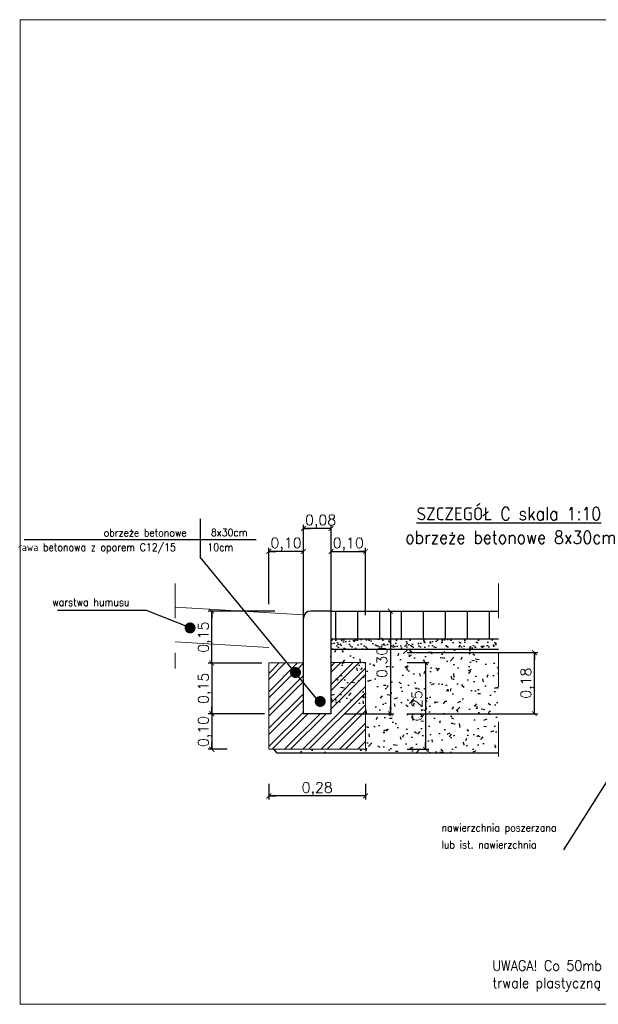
# Model space of a CAD drawing. Header units: metres. Extents: x 5509548 to 5517943, y 5680530 to 5684871.
# Tile 8 of 124: x 5516103.13 to 5516104.81, y 5683131.28 to 5683134.13. Entities that reach past the tile are written whole.
import ezdxf
from ezdxf.enums import TextEntityAlignment as Align

# ---------------------------------------------------------------- set-up
doc = ezdxf.new("R2010")
doc.units = ezdxf.units.M
doc.linetypes.add('ACAD_ISO03W100', pattern=[30, 12, -18])
doc.layers.get('0').update_dxf_attribs({"linetype": 'CONTINUOUS', "lineweight": 18})
doc.layers.get('Defpoints').update_dxf_attribs({"linetype": 'CONTINUOUS'})
for name, color, linetype, lineweight in [('!D_droga', 7, 'CONTINUOUS', 30), ('!D_wymiary', 7, 'CONTINUOUS', 35), ('0-18MM', 1, 'CONTINUOUS', 18)]:
    doc.layers.add(name, color=color, linetype=linetype, lineweight=lineweight)
for name, color, linetype in [('0_35', 2, 'CONTINUOUS'), ('AK-WYPEŁNIENIE', 8, 'CONTINUOUS'), ('OPISY', 7, 'CONTINUOUS')]:
    doc.layers.add(name, color=color, linetype=linetype)
doc.styles.add('ARIAL_droga', font='arial.ttf', dxfattribs={"height": 0.15})
doc.styles.add('simplex', font='simplex.shx')
doc.styles.add('STYLE1', font='simplex.shx', dxfattribs={"width": 0.9})
doc.dimstyles.new('1_10_droga', dxfattribs={"dimscale": 0.2, "dimtxt": 0.15, "dimasz": 0.1, "dimexe": 0.05, "dimexo": 0.6, "dimgap": 0.01, "dimtad": 1, "dimzin": 0, "dimtxsty": 'ARIAL_droga', "dimblk": 'ARCHTICK', "dimcen": 0.09, "dimclrd": 9, "dimclre": 9, "dimclrt": 256, "dimadec": 0, "dimazin": 0, "dimtfac": 1, "dimtofl": 0, "dimtmove": 0, "dimatfit": 3, "dimldrblk": 'ARCHTICK', "dimfxl": 1, "dimtolj": 1, "dimtzin": 0, "dimarcsym": 0})

# ---------------------------------------------------------------- blocks, each defined once
blk = doc.blocks.new('_ARCHTICK')
at = {"color": 0, "linetype": 'ByBlock', "lineweight": -2}
blk.add_line((0, 0), (-1, 0), dxfattribs=at)
blk.add_solid([(0.4, 0.31), (0.31, 0.4), (-0.31, -0.4), (-0.4, -0.31)], dxfattribs=at)
blk = doc.blocks.new('*D453')
at = {"layer": '!D_wymiary', "color": 9, "lineweight": -2}
for p, q in [((5516104.2551, 5683132.2959), (5516104.6334, 5683132.2959)), ((5516104.6234, 5683132.1189), (5516104.6234, 5683132.2959)), ((5516104.2551, 5683132.1189), (5516104.6334, 5683132.1189))]:
    blk.add_line(p, q, dxfattribs=at)
at = {"layer": 'Defpoints', "color": 0, "linetype": 'ByBlock'}
for p in [(5516104.1351, 5683132.2959), (5516104.6234, 5683132.2959), (5516104.1351, 5683132.1189)]:
    blk.add_point(p, dxfattribs=at)
at = {"layer": '!D_wymiary', "color": 9, "linetype": 'ByBlock', "lineweight": -2, "xscale": 0.02, "yscale": 0.02, "zscale": 0.02}
for p, rotation in [((5516104.6234, 5683132.2959), 90), ((5516104.6234, 5683132.1189), 270)]:
    blk.add_blockref('_ARCHTICK', p, dxfattribs=dict(at, rotation=rotation))
at = {"layer": '!D_wymiary', "linetype": 'ByBlock', "insert": (5516104.6036, 5683132.2074), "char_height": 0.03, "attachment_point": 5, "rotation": 90, "style": 'simplex'}
blk.add_mtext('\\A1;0,18', dxfattribs=at)
blk = doc.blocks.new('*D454')
at = {"layer": '!D_wymiary', "color": 9, "lineweight": -2}
for p, q in [((5516103.8351, 5683132.2653), (5516103.6801, 5683132.2653)), ((5516103.6901, 5683132.2653), (5516103.6901, 5683132.1189)), ((5516103.8425, 5683132.1189), (5516103.6801, 5683132.1189))]:
    blk.add_line(p, q, dxfattribs=at)
at = {"layer": 'Defpoints', "color": 0, "linetype": 'ByBlock'}
for p in [(5516103.9551, 5683132.2653), (5516103.6901, 5683132.1189), (5516103.9625, 5683132.1189)]:
    blk.add_point(p, dxfattribs=at)
at = {"layer": '!D_wymiary', "color": 9, "linetype": 'ByBlock', "lineweight": -2, "xscale": 0.02, "yscale": 0.02, "zscale": 0.02}
for p, rotation in [((5516103.6901, 5683132.2653), 90), ((5516103.6901, 5683132.1189), 270)]:
    blk.add_blockref('_ARCHTICK', p, dxfattribs=dict(at, rotation=rotation))
at = {"layer": '!D_wymiary', "linetype": 'ByBlock', "insert": (5516103.6703, 5683132.1921), "char_height": 0.03, "attachment_point": 5, "rotation": 90, "style": 'simplex'}
blk.add_mtext('\\A1;0,15', dxfattribs=at)
blk = doc.blocks.new('*D455')
at = {"layer": '!D_wymiary', "color": 9, "lineweight": -2}
for p, q in [((5516103.8425, 5683132.1189), (5516103.6801, 5683132.1189)), ((5516103.6901, 5683132.1189), (5516103.6901, 5683132.0158)), ((5516103.7351, 5683132.0158), (5516103.6801, 5683132.0158))]:
    blk.add_line(p, q, dxfattribs=at)
at = {"layer": 'Defpoints', "color": 0, "linetype": 'ByBlock'}
for p in [(5516103.9625, 5683132.1189), (5516103.6901, 5683132.0158), (5516103.8551, 5683132.0158)]:
    blk.add_point(p, dxfattribs=at)
at = {"layer": '!D_wymiary', "color": 9, "linetype": 'ByBlock', "lineweight": -2, "xscale": 0.02, "yscale": 0.02, "zscale": 0.02}
for p, rotation in [((5516103.6901, 5683132.1189), 90), ((5516103.6901, 5683132.0158), 270)]:
    blk.add_blockref('_ARCHTICK', p, dxfattribs=dict(at, rotation=rotation))
at = {"layer": '!D_wymiary', "linetype": 'ByBlock', "insert": (5516103.6703, 5683132.0674), "char_height": 0.03, "attachment_point": 5, "rotation": 90, "style": 'simplex'}
blk.add_mtext('\\A1;0,10', dxfattribs=at)
blk = doc.blocks.new('*D456')
at = {"layer": '!D_wymiary', "color": 9, "lineweight": -2}
for p, q in [((5516103.9551, 5683132.2589), (5516103.9551, 5683132.6652)), ((5516104.0351, 5683132.6552), (5516103.9551, 5683132.6552)), ((5516104.0351, 5683132.2589), (5516104.0351, 5683132.6652))]:
    blk.add_line(p, q, dxfattribs=at)
at = {"layer": 'Defpoints', "color": 0, "linetype": 'ByBlock'}
for p in [(5516103.9551, 5683132.6552), (5516103.9551, 5683132.1389), (5516104.0351, 5683132.1389)]:
    blk.add_point(p, dxfattribs=at)
at = {"layer": '!D_wymiary', "color": 9, "linetype": 'ByBlock', "lineweight": -2, "xscale": 0.02, "yscale": 0.02, "zscale": 0.02, "rotation": 180}
blk.add_blockref('_ARCHTICK', (5516103.9551, 5683132.6552), dxfattribs=at)
at = {"layer": '!D_wymiary', "color": 9, "linetype": 'ByBlock', "lineweight": -2, "xscale": 0.02, "yscale": 0.02, "zscale": 0.02}
blk.add_blockref('_ARCHTICK', (5516104.0351, 5683132.6552), dxfattribs=at)
at = {"layer": '!D_wymiary', "linetype": 'ByBlock', "insert": (5516104.0049, 5683132.675), "char_height": 0.03, "attachment_point": 5, "style": 'simplex'}
blk.add_mtext('\\A1;0,08', dxfattribs=at)
blk = doc.blocks.new('*D457')
at = {"layer": '!D_wymiary', "color": 9, "lineweight": -2}
for p, q in [((5516103.8551, 5683132.4359), (5516103.8551, 5683132.5988)), ((5516103.9551, 5683132.5888), (5516103.8551, 5683132.5888)), ((5516103.9551, 5683132.2589), (5516103.9551, 5683132.5988))]:
    blk.add_line(p, q, dxfattribs=at)
at = {"layer": 'Defpoints', "color": 0, "linetype": 'ByBlock'}
for p in [(5516103.8551, 5683132.5888), (5516103.8551, 5683132.3159), (5516103.9551, 5683132.1389)]:
    blk.add_point(p, dxfattribs=at)
at = {"layer": '!D_wymiary', "color": 9, "linetype": 'ByBlock', "lineweight": -2, "xscale": 0.02, "yscale": 0.02, "zscale": 0.02, "rotation": 180}
blk.add_blockref('_ARCHTICK', (5516103.8551, 5683132.5888), dxfattribs=at)
at = {"layer": '!D_wymiary', "color": 9, "linetype": 'ByBlock', "lineweight": -2, "xscale": 0.02, "yscale": 0.02, "zscale": 0.02}
blk.add_blockref('_ARCHTICK', (5516103.9551, 5683132.5888), dxfattribs=at)
at = {"layer": '!D_wymiary', "linetype": 'ByBlock', "insert": (5516103.9051, 5683132.6087), "char_height": 0.03, "attachment_point": 5, "style": 'simplex'}
blk.add_mtext('\\A1;0,10', dxfattribs=at)
blk = doc.blocks.new('*D458')
at = {"layer": '!D_wymiary', "color": 9, "lineweight": -2}
for p, q in [((5516104.0351, 5683132.2589), (5516104.0351, 5683132.5988)), ((5516104.0351, 5683132.5888), (5516104.1351, 5683132.5888)), ((5516104.1351, 5683132.4039), (5516104.1351, 5683132.5988))]:
    blk.add_line(p, q, dxfattribs=at)
at = {"layer": 'Defpoints', "color": 0, "linetype": 'ByBlock'}
for p in [(5516104.1351, 5683132.5888), (5516104.1351, 5683132.2839), (5516104.0351, 5683132.1389)]:
    blk.add_point(p, dxfattribs=at)
at = {"layer": '!D_wymiary', "color": 9, "linetype": 'ByBlock', "lineweight": -2, "xscale": 0.02, "yscale": 0.02, "zscale": 0.02, "rotation": 180}
blk.add_blockref('_ARCHTICK', (5516104.0351, 5683132.5888), dxfattribs=at)
at = {"layer": '!D_wymiary', "color": 9, "linetype": 'ByBlock', "lineweight": -2, "xscale": 0.02, "yscale": 0.02, "zscale": 0.02}
blk.add_blockref('_ARCHTICK', (5516104.1351, 5683132.5888), dxfattribs=at)
at = {"layer": '!D_wymiary', "linetype": 'ByBlock', "insert": (5516104.0851, 5683132.6087), "char_height": 0.03, "attachment_point": 5, "style": 'simplex'}
blk.add_mtext('\\A1;0,10', dxfattribs=at)
blk = doc.blocks.new('*D459')
at = {"layer": '!D_wymiary', "color": 9, "lineweight": -2}
for p, q in [((5516103.8551, 5683131.9158), (5516103.8551, 5683131.8708)), ((5516104.1351, 5683131.9158), (5516104.1351, 5683131.8708)), ((5516104.1351, 5683131.8808), (5516103.8551, 5683131.8808))]:
    blk.add_line(p, q, dxfattribs=at)
at = {"layer": 'Defpoints', "color": 0, "linetype": 'ByBlock'}
for p in [(5516103.8551, 5683132.0358), (5516104.1351, 5683132.0358), (5516103.8551, 5683131.8808)]:
    blk.add_point(p, dxfattribs=at)
at = {"layer": '!D_wymiary', "color": 9, "linetype": 'ByBlock', "lineweight": -2, "xscale": 0.02, "yscale": 0.02, "zscale": 0.02}
for p, rotation in [((5516103.8551, 5683131.8808), 179.9999998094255), ((5516104.1351, 5683131.8808), 359.9999998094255)]:
    blk.add_blockref('_ARCHTICK', p, dxfattribs=dict(at, rotation=rotation))
at = {"layer": '!D_wymiary', "linetype": 'ByBlock', "insert": (5516103.9951, 5683131.9007), "char_height": 0.03, "attachment_point": 5, "rotation": 360, "style": 'simplex'}
blk.add_mtext('\\A1;0,28', dxfattribs=at)
blk = doc.blocks.new('*D460')
at = {"layer": '!D_wymiary', "color": 9, "lineweight": -2}
for p, q in [((5516104.0751, 5683132.4159), (5516104.2168, 5683132.4159)), ((5516104.2068, 5683132.4159), (5516104.2068, 5683132.1189)), ((5516104.0751, 5683132.1189), (5516104.2168, 5683132.1189))]:
    blk.add_line(p, q, dxfattribs=at)
at = {"layer": 'Defpoints', "color": 0, "linetype": 'ByBlock'}
for p in [(5516103.9551, 5683132.4159), (5516103.9551, 5683132.1189), (5516104.2068, 5683132.1189)]:
    blk.add_point(p, dxfattribs=at)
at = {"layer": '!D_wymiary', "color": 9, "linetype": 'ByBlock', "lineweight": -2, "xscale": 0.02, "yscale": 0.02, "zscale": 0.02}
for p, rotation in [((5516104.2068, 5683132.4159), 90), ((5516104.2068, 5683132.1189), 270)]:
    blk.add_blockref('_ARCHTICK', p, dxfattribs=dict(at, rotation=rotation))
at = {"layer": '!D_wymiary', "linetype": 'ByBlock', "insert": (5516104.1869, 5683132.2674), "char_height": 0.03, "attachment_point": 5, "rotation": 90, "style": 'simplex'}
blk.add_mtext('\\A1;0,30', dxfattribs=at)
blk = doc.blocks.new('*D461')
at = {"layer": '!D_wymiary', "color": 9, "lineweight": -2}
for p, q in [((5516103.8723, 5683132.4159), (5516103.6801, 5683132.4159)), ((5516103.6901, 5683132.2653), (5516103.6901, 5683132.4159)), ((5516103.8351, 5683132.2653), (5516103.6801, 5683132.2653))]:
    blk.add_line(p, q, dxfattribs=at)
at = {"layer": 'Defpoints', "color": 0, "linetype": 'ByBlock'}
for p in [(5516103.6901, 5683132.4159), (5516103.9923, 5683132.4159), (5516103.9551, 5683132.2653)]:
    blk.add_point(p, dxfattribs=at)
at = {"layer": '!D_wymiary', "color": 9, "linetype": 'ByBlock', "lineweight": -2, "xscale": 0.02, "yscale": 0.02, "zscale": 0.02}
for p, rotation in [((5516103.6901, 5683132.4159), 90), ((5516103.6901, 5683132.2653), 270)]:
    blk.add_blockref('_ARCHTICK', p, dxfattribs=dict(at, rotation=rotation))
at = {"layer": '!D_wymiary', "linetype": 'ByBlock', "insert": (5516103.6703, 5683132.3406), "char_height": 0.03, "attachment_point": 5, "rotation": 90, "style": 'simplex'}
blk.add_mtext('\\A1;0,15', dxfattribs=at)
blk = doc.blocks.new('*D462')
at = {"layer": '!D_wymiary', "color": 9, "lineweight": -2}
for p, q in [((5516104.2551, 5683132.2674), (5516104.318, 5683132.2674)), ((5516104.308, 5683132.2674), (5516104.308, 5683132.0158)), ((5516104.2551, 5683132.0158), (5516104.318, 5683132.0158))]:
    blk.add_line(p, q, dxfattribs=at)
at = {"layer": 'Defpoints', "color": 0, "linetype": 'ByBlock'}
for p in [(5516104.1351, 5683132.2674), (5516104.1351, 5683132.0158), (5516104.308, 5683132.0158)]:
    blk.add_point(p, dxfattribs=at)
at = {"layer": '!D_wymiary', "color": 9, "linetype": 'ByBlock', "lineweight": -2, "xscale": 0.02, "yscale": 0.02, "zscale": 0.02}
for p, rotation in [((5516104.308, 5683132.2674), 90), ((5516104.308, 5683132.0158), 270)]:
    blk.add_blockref('_ARCHTICK', p, dxfattribs=dict(at, rotation=rotation))
at = {"layer": '!D_wymiary', "linetype": 'ByBlock', "insert": (5516104.2882, 5683132.1416), "char_height": 0.03, "attachment_point": 5, "rotation": 90, "style": 'simplex'}
blk.add_mtext('\\A1;0,25', dxfattribs=at)

msp = doc.modelspace()

# ---------------------------------------------------------------- hatches: boundary and pattern name
at = {"layer": 'AK-WYPEŁNIENIE'}
h = msp.add_hatch(dxfattribs=at)
h.set_pattern_fill('ANSI31', color=256, scale=0.02, angle=45, style=0)
h.set_pattern_definition([(90, (5555848.508415, 5725833.76567), (-0.0635, 7e-18), [])])
h.paths.add_polyline_path([(5516104.0351, 5683132.4159), (5516104.0351, 5683132.3359), (5516104.5198, 5683132.3359), (5516104.5198, 5683132.4159)])
h = msp.add_hatch(dxfattribs=at)
h.set_pattern_fill('AR-CONC', color=256, scale=0.0005, style=0)
h.set_pattern_definition([(50, (5555848.508415, 5725833.76567), (0.0910923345, -0.00796954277), [0.009525, -0.104775]), (355, (5555848.508415, 5725833.76567), (-0.01762141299, 0.09552832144), [0.00762, -0.08382]), (100.451, (5555848.51601, 5725833.76501), (0.07347125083, 0.08755834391), [0.008095, -0.089045]), (46.1842, (5555848.50842, 5725833.79107), (0.13553952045, -0.02102116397), [0.0142875, -0.1571625]), (96.6356, (5555848.51971, 5725833.78932), (0.11870211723, 0.12371277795), [0.0121425, -0.1335675]), (351.184, (5555848.50842, 5725833.79107), (0.1187023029, 0.12371255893), [0.01143, -0.12573]), (21, (5555848.521115, 5725833.78472), (0.07580743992, -0.05113275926), [0.009525, -0.104775]), (326, (5555848.521115, 5725833.78472), (0.03090101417, 0.09209398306), [0.00762, -0.08382]), (71.4514, (5555848.52743, 5725833.78046), (0.10670824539, 0.04096142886), [0.008095, -0.089045]), (37.5, (5555848.508415, 5725833.765673), (0.001544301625, 0.042277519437), [0, -0.082804, 0, -0.08509, 0, -0.0841375]), (7.5, (5555848.508415, 5725833.765673), (0.033409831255, 0.05009028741), [0, -0.048514, 0, -0.080899, 0, -0.0320675]), (327.5, (5555848.480094, 5725833.765673), (0.067795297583, -0.002864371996), [0, -0.03175, 0, -0.09906, 0, -0.131445]), (317.5, (5555848.467394, 5725833.76567), (0.07406459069, 0.012713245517), [0, -0.041275, 0, -0.065786, 0, -0.093345])])
h.paths.add_polyline_path([(5516104.0351, 5683132.3059), (5516104.0348, 5683132.1459), (5516104.0649, 5683132.1459), (5516104.1282, 5683132.1459), (5516104.1351, 5683132.0158), (5516103.8707, 5683132.0158), (5516103.8785, 5683132.0059), (5516104.5198, 5683132.0059), (5516104.5198, 5683132.3059)])
h.paths.add_polyline_path([(5516104.1616, 5683132.2342), (5516104.1616, 5683132.3406), (5516104.2123, 5683132.3406), (5516104.2123, 5683132.2342)])
h = msp.add_hatch(dxfattribs=at)
h.set_pattern_fill('AR-SAND', color=256, scale=0.0005, style=0)
h.set_pattern_definition([(37.5, (5555848.508415, 5725833.765673), (-0.000800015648, 0.0244706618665), [0, -0.019304, 0, -0.02159, 0, -0.0206375]), (7.5, (5555848.508415, 5725833.765673), (0.022476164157, 0.035841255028), [0, -0.010414, 0, -0.017399, 0, -0.0066675]), (327.5, (5555848.492794, 5725833.765673), (0.039549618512, 7.1859234e-05), [0, -0.00635, 0, -0.02286, 0, -0.029845]), (317.5, (5555848.492794, 5725833.765673), (0.038177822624, 0.011146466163), [0, -0.003175, 0, -0.014986, 0, -0.017145])])
h.paths.add_polyline_path([(5516104.0351, 5683132.3359), (5516104.0351, 5683132.3059), (5516104.5198, 5683132.3059), (5516104.5198, 5683132.3359)])
h.paths.add_polyline_path([(5516104.1616, 5683132.2342), (5516104.1616, 5683132.3406), (5516104.2123, 5683132.3406), (5516104.2123, 5683132.2342)], flags=9)
h = msp.add_hatch(dxfattribs=at)
h.set_pattern_fill('ANSI32', color=256, scale=0.1, style=0)
h.set_pattern_definition([(45, (5298003.322575, 4831605.661396), (-0.0265165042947, 0.0265165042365), []), (45, (5298003.340252, 4831605.661396), (-0.0265165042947, 0.0265165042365), [])])
h.paths.add_polyline_path([(5516103.9551, 5683132.1189), (5516103.9551, 5683132.2658), (5516103.8551, 5683132.2658), (5516103.8551, 5683132.0158), (5516104.1351, 5683132.0158), (5516104.1351, 5683132.1158), (5516104.1351, 5683132.2673), (5516104.1351, 5683132.2674), (5516104.0351, 5683132.2674), (5516104.0351, 5683132.1189)])
at = {"layer": 'OPISY'}
for points in [[(5516103.6434, 5683132.3672, -1), (5516103.6113, 5683132.3672, -1)], [(5516103.9163, 5683132.2382, 1), (5516103.9484, 5683132.2382, 1)], [(5516103.9878, 5683132.1544, 1), (5516104.0199, 5683132.1544, 1)]]:
    msp.add_hatch(color=256, dxfattribs=at).paths.add_polyline_path(points)

# ---------------------------------------------------------------- linework, layer by layer
at = {"layer": '!D_droga'}
msp.add_line((5516104.0329, 5683132.2859), (5516104.0367, 5683132.2858), dxfattribs=at)
msp.add_lwpolyline([(5516103.1355, 5683134.1278), (5516107.2155, 5683134.1278), (5516107.2155, 5683131.2778), (5516103.1355, 5683131.2778)], close=True)
at = {"layer": '0-18MM', "linetype": 'ACAD_ISO03W100', "ltscale": 0.005}
for points in [[(5516103.5843, 5683132.4954), (5516103.5843, 5683132.2496)], [(5516104.5198, 5683132.4954), (5516104.5198, 5683131.9578)]]:
    msp.add_lwpolyline(points, dxfattribs=at)
at = {"layer": '0-18MM'}
for points in [[(5516103.9551, 5683132.4048), (5516103.5843, 5683132.4269)], [(5516103.8551, 5683132.3105), (5516103.5843, 5683132.3267)]]:
    msp.add_lwpolyline(points, dxfattribs=at)
at = {"layer": '0-18MM', "ltscale": 50000}
for points in [[(5516103.8551, 5683132.0158), (5516103.8551, 5683132.0158), (5516103.8551, 5683132.2658), (5516103.9551, 5683132.2658)], [(5516104.1351, 5683132.1158), (5516104.1351, 5683132.2673), (5516104.1351, 5683132.2674), (5516104.0351, 5683132.2674)], [(5516103.8551, 5683132.1158), (5516103.8551, 5683132.0158), (5516104.1351, 5683132.0158), (5516104.1351, 5683132.1158)]]:
    msp.add_lwpolyline(points, dxfattribs=at)
at = {"layer": '0_35', "ltscale": 50000}
for p, q in [((5516103.9551, 5683132.1189), (5516103.9551, 5683132.3959)), ((5516104.0351, 5683132.1189), (5516103.9551, 5683132.1189))]:
    msp.add_line(p, q, dxfattribs=at)
at = {"layer": '0_35'}
for p, q in [((5516104.0351, 5683132.4159), (5516104.5198, 5683132.4159)), ((5516104.0351, 5683132.3359), (5516104.5198, 5683132.3359)), ((5516104.0351, 5683132.3059), (5516104.5198, 5683132.3059)), ((5516103.8785, 5683132.0059), (5516104.5198, 5683132.0059))]:
    msp.add_line(p, q, dxfattribs=at)
for points in [[(5516104.0351, 5683132.1189), (5516104.0351, 5683132.4159), (5516103.976, 5683132.4159)], [(5516103.8785, 5683132.0059), (5516103.8707, 5683132.0158)]]:
    msp.add_lwpolyline(points, dxfattribs=at)
at = {"layer": '0_35', "ltscale": 50000}
msp.add_arc((5516103.9762, 5683132.3947), 0.0212, 89.4227, 176.8002, dxfattribs=at)
at = {"layer": 'OPISY'}
for p, q in [((5516103.6569, 5683132.6834), (5516103.6569, 5683132.5721)), ((5516103.147, 5683132.6235), (5516103.8189, 5683132.6235)), ((5516103.6532, 5683132.6235), (5516103.7449, 5683132.6235)), ((5516104.0015, 5683132.1522), (5516103.6569, 5683132.5721)), ((5516103.5016, 5683132.4176), (5516103.2434, 5683132.4177)), ((5516103.6261, 5683132.3689), (5516103.5016, 5683132.4176))]:
    msp.add_line(p, q, dxfattribs=at)
at = {"layer": 'OPISY', "color": 0}
msp.add_line((5516104.9712, 5683132.1433), (5516104.7081, 5683131.7246), dxfattribs=at)

# ---------------------------------------------------------------- texts
at = {"layer": '0_35', "linetype": 'Continuous', "style": 'STYLE1', "width": 0.9}
for s, p in [('%%USZCZEGÓŁ C skala 1:10', (5516104.5498, 5683132.7038)), ('obrzeże betonowe 8x30cm', (5516104.5549, 5683132.6294))]:
    msp.add_text(s, height=0.037325, dxfattribs=at).set_placement(p, align=Align.MIDDLE)
at = {"layer": 'OPISY', "style": 'STYLE1', "width": 0.9}
for s, p in [('obrzeże betonowe', (5516103.3774, 5683132.632)), ('8x30cm', (5516103.6876, 5683132.6325)), ('ława betonowa z oporem C12/15', (5516103.1318, 5683132.5897)), (' 10cm', (5516103.664, 5683132.5897)), ('warstwa humusu', (5516103.2288, 5683132.4306))]:
    msp.add_text(s, height=0.022, dxfattribs=at).set_placement(p)
at = {"layer": 'OPISY', "color": 0, "style": 'STYLE1', "width": 0.9}
for s, p in [('nawierzchnia poszerzana', (5516104.3549, 5683131.7779)), ('lub ist. nawierzchnia', (5516104.3549, 5683131.7287))]:
    msp.add_text(s, height=0.022, dxfattribs=at).set_placement(p)
at = {"layer": 'OPISY', "insert": (5516104.5019, 5683131.4047), "char_height": 0.03, "width": 1.537953, "attachment_point": 1, "style": 'STYLE1'}
msp.add_mtext('UWAGA! Co 50mb należy wykonać dylatację ławy o szer. 12mm- wypełnioną trwale plastyczną masą zalewową mrozo- i wodoodporną', dxfattribs=at)

# ---------------------------------------------------------------- dimensions: what is measured, and where the dimension line sits
at = {"layer": '!D_wymiary'}
dim = msp.add_linear_dim(base=(5516103.9551, 5683132.6552), p1=(5516104.0351, 5683132.1389), p2=(5516103.9551, 5683132.1389), angle=180, dimstyle='1_10_droga', override={"dimtxsty": 'simplex'}, dxfattribs=at)
dim.commit()
dim.dimension.update_dxf_attribs({"geometry": '*D456', "text_midpoint": (5516104.0049, 5683132.6552), "dimtype": 161})
for base, p1, p2, picture, middle in [((5516103.8551, 5683132.5888), (5516103.9551, 5683132.1389), (5516103.8551, 5683132.3159), '*D457', (5516103.9051, 5683132.6087)), ((5516104.1351, 5683132.5888), (5516104.0351, 5683132.1389), (5516104.1351, 5683132.2839), '*D458', (5516104.0851, 5683132.6087))]:
    dim = msp.add_linear_dim(base=base, p1=p1, p2=p2, dimstyle='1_10_droga', override={"dimtxsty": 'simplex'}, dxfattribs=at)
    dim.commit()
    dim.dimension.update_dxf_attribs({"geometry": picture, "text_midpoint": middle})
for base, p1, p2, picture, middle in [((5516103.6901, 5683132.4159), (5516103.9551, 5683132.2653), (5516103.9923, 5683132.4159), '*D461', (5516103.6703, 5683132.3406)), ((5516103.6901, 5683132.1189), (5516103.9551, 5683132.2653), (5516103.9625, 5683132.1189), '*D454', (5516103.6703, 5683132.1921)), ((5516103.6901, 5683132.0158), (5516103.9625, 5683132.1189), (5516103.8551, 5683132.0158), '*D455', (5516103.6703, 5683132.0674))]:
    dim = msp.add_linear_dim(base=base, p1=p1, p2=p2, angle=90, dimstyle='1_10_droga', override={"dimtxsty": 'simplex'}, dxfattribs=at)
    dim.commit()
    dim.dimension.update_dxf_attribs({"geometry": picture, "text_midpoint": middle})
for p1, p2, distance, picture, middle in [((5516103.9551, 5683132.4159), (5516103.9551, 5683132.1189), 0.2517, '*D460', (5516104.1869, 5683132.2674)), ((5516104.1351, 5683132.1189), (5516104.1351, 5683132.2959), -0.4884, '*D453', (5516104.6036, 5683132.2074)), ((5516104.1351, 5683132.2674), (5516104.1351, 5683132.0158), 0.1729, '*D462', (5516104.2882, 5683132.1416)), ((5516104.1351, 5683132.0358), (5516103.8551, 5683132.0358), 0.155, '*D459', (5516103.9951, 5683131.9007))]:
    dim = msp.add_aligned_dim(p1=p1, p2=p2, distance=distance, dimstyle='1_10_droga', override={"dimtxsty": 'simplex'}, dxfattribs=at)
    dim.commit()
    dim.dimension.update_dxf_attribs({"geometry": picture, "text_midpoint": middle})

doc.saveas('drawing.dxf')
